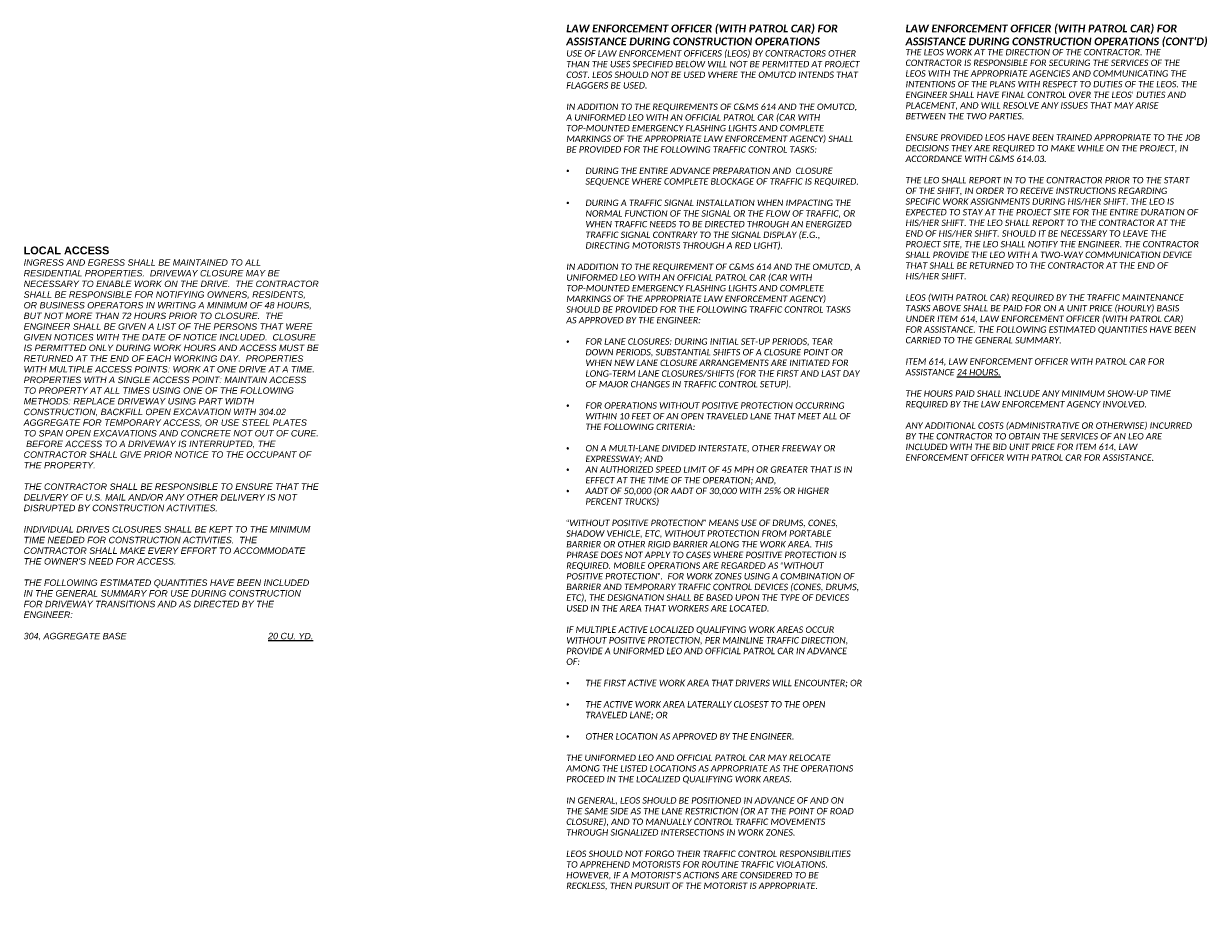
# Paper-space layout 'Layout1' of a CAD drawing. Header units: feet. Extents: x -8.4 to 63.2, y 0 to 22.
# Tile 3 of 3: x 37.3 to 63.2, y 0.1 to 19.3. Entities that reach past the tile are written whole.
import ezdxf

# ---------------------------------------------------------------- set-up
doc = ezdxf.new("R2010")
doc.units = ezdxf.units.FT
doc.header["$MEASUREMENT"] = 0
for name, color, linetype in [('SH_Border', 7, 'Continuous'), ('SH_Text', 7, 'Continuous'), ('SH_TextH', 4, 'Continuous')]:
    doc.layers.add(name, color=color, linetype=linetype)
doc.styles.add('Slanted Normal (0.14) Font 31', font='calibrii.ttf', dxfattribs={"height": 0.14})
doc.styles.add('Slanted Sub-Title (0.17) Font 31', font='calibrii.ttf', dxfattribs={"height": 0.17})
doc.styles.add('WEQ-0.14 Slanted', font='ariali.ttf', dxfattribs={"height": 0.14})
doc.styles.add('WEQ-0.17 BOLD', font='arialbd.ttf', dxfattribs={"height": 0.17})

psp = doc.layouts.get("Layout1")

# ---------------------------------------------------------------- texts
at = {"layer": 'SH_Border', "char_height": 0.17, "width": 7.15462, "attachment_point": 1, "style": 'Slanted Sub-Title (0.17) Font 31'}
for s, insert in [('{\\fCalibri|b1|i1|c0|p34;\\C4;LAW ENFORCEMENT OFFICER (WITH PATROL CAR) FOR ASSISTANCE DURING CONSTRUCTION OPERATIONS}', (49.163, 19.26)), ("{\\fCalibri|b1|i1|c0|p34;\\C4;LAW ENFORCEMENT OFFICER (WITH PATROL CAR) FOR ASSISTANCE DURING CONSTRUCTION OPERATIONS (CONT'D)}", (56.583, 19.26))]:
    psp.add_mtext(s, dxfattribs=dict(at, insert=insert))
at = {"layer": 'SH_Text', "char_height": 0.14, "width": 6.44, "attachment_point": 1}
for s, insert, style in [('USE OF LAW ENFORCEMENT OFFICERS (LEOS) BY CONTRACTORS OTHER THAN THE USES SPECIFIED BELOW WILL NOT BE PERMITTED AT PROJECT COST. LEOS SHOULD NOT BE USED WHERE THE OMUTCD INTENDS THAT FLAGGERS BE USED.\\P\\PIN ADDITION TO THE REQUIREMENTS OF C&MS 614 AND THE OMUTCD, A UNIFORMED LEO WITH AN OFFICIAL PATROL CAR (CAR WITH TOP-MOUNTED EMERGENCY FLASHING LIGHTS AND COMPLETE MARKINGS OF THE APPROPRIATE LAW ENFORCEMENT AGENCY) SHALL BE PROVIDED FOR THE FOLLOWING TRAFFIC CONTROL TASKS:\\P\\P\\pxi-3,l3,t3;{\\fSymbol|b0|i0|c2|p18;·^I}DURING THE ENTIRE ADVANCE PREPARATION AND  CLOSURE SEQUENCE WHERE COMPLETE BLOCKAGE OF TRAFFIC IS REQUIRED.\\P\\pi0,l0,tz;\\P\\pi-3,l3,t3;{\\fSymbol|b0|i0|c2|p18;·^I}DURING A TRAFFIC SIGNAL INSTALLATION WHEN IMPACTING THE NORMAL FUNCTION OF THE SIGNAL OR THE FLOW OF TRAFFIC, OR WHEN TRAFFIC NEEDS TO BE DIRECTED THROUGH AN ENERGIZED TRAFFIC SIGNAL CONTRARY TO THE SIGNAL DISPLAY (E.G., DIRECTING MOTORISTS THROUGH A RED LIGHT).\\P\\pi0,l0,tz;\\PIN ADDITION TO THE REQUIREMENT OF C&MS 614 AND THE OMUTCD, A UNIFORMED LEO WITH AN OFFICIAL PATROL CAR (CAR WITH TOP-MOUNTED EMERGENCY FLASHING LIGHTS AND COMPLETE MARKINGS OF THE APPROPRIATE LAW ENFORCEMENT AGENCY) SHOULD BE PROVIDED FOR THE FOLLOWING TRAFFIC CONTROL TASKS AS APPROVED BY THE ENGINEER:\\P\\P\\pi-3,l3,t3;{\\fSymbol|b0|i0|c2|p18;·^I}FOR LANE CLOSURES: DURING INITIAL SET-UP PERIODS, TEAR DOWN PERIODS, SUBSTANTIAL SHIFTS OF A CLOSURE POINT OR WHEN NEW LANE CLOSURE ARRANGEMENTS ARE INITIATED FOR LONG-TERM LANE CLOSURES/SHIFTS (FOR THE FIRST AND LAST DAY OF MAJOR CHANGES IN TRAFFIC CONTROL SETUP).\\P\\pi0,l0,tz;\\P\\pi-3,l3,t3;{\\fSymbol|b0|i0|c2|p18;·^I}FOR OPERATIONS WITHOUT POSITIVE PROTECTION OCCURRING WITHIN 10 FEET OF AN OPEN TRAVELED LANE THAT MEET ALL OF THE FOLLOWING CRITERIA:\\P\\pi0,l0,tz;\\P\\pi-3,l3,t3;{\\fSymbol|b0|i0|c2|p18;·^I}ON A MULTI-LANE DIVIDED INTERSTATE, OTHER FREEWAY OR EXPRESSWAY; AND\\P{\\fSymbol|b0|i0|c2|p18;·^I}AN AUTHORIZED SPEED LIMIT OF 45 MPH OR GREATER THAT IS IN EFFECT AT THE TIME OF THE OPERATION; AND,\\P{\\fSymbol|b0|i0|c2|p18;·^I}AADT OF 50,000 (OR AADT OF 30,000 WITH 25% OR HIGHER PERCENT TRUCKS)\\P\\pi0,l0,tz;\\P{\\fArial|b0|i0|c0|p34;“}WITHOUT POSITIVE PROTECTION{\\fArial|b0|i0|c0|p34;” }MEANS USE OF DRUMS, CONES, SHADOW VEHICLE, ETC, WITHOUT PROTECTION FROM PORTABLE BARRIER OR OTHER RIGID BARRIER ALONG THE WORK AREA. THIS PHRASE DOES NOT APPLY TO CASES WHERE POSITIVE PROTECTION IS REQUIRED. MOBILE OPERATIONS ARE REGARDED AS {\\fArial|b0|i0|c0|p34;“}WITHOUT POSITIVE PROTECTION{\\fArial|b0|i0|c0|p34;”}.  FOR WORK ZONES USING A COMBINATION OF BARRIER AND TEMPORARY TRAFFIC CONTROL DEVICES (CONES, DRUMS, ETC), THE DESIGNATION SHALL BE BASED UPON THE TYPE OF DEVICES USED IN THE AREA THAT WORKERS ARE LOCATED.\\P\\PIF MULTIPLE ACTIVE LOCALIZED QUALIFYING WORK AREAS OCCUR WITHOUT POSITIVE PROTECTION, PER MAINLINE TRAFFIC DIRECTION, PROVIDE A UNIFORMED LEO AND OFFICIAL PATROL CAR IN ADVANCE OF:\\P\\P\\pi-3,l3,t3;{\\fSymbol|b0|i0|c2|p18;·^I}THE FIRST ACTIVE WORK AREA THAT DRIVERS WILL ENCOUNTER; OR\\P\\pi0,l0,tz;\\P\\pi-3,l3,t3;{\\fSymbol|b0|i0|c2|p18;·^I}THE ACTIVE WORK AREA LATERALLY CLOSEST TO THE OPEN TRAVELED LANE; OR\\P\\pi0,l0,tz;\\P\\pi-3,l3,t3;{\\fSymbol|b0|i0|c2|p18;·^I}OTHER LOCATION AS APPROVED BY THE ENGINEER.\\P\\pi0,l0,tz;\\PTHE UNIFORMED LEO AND OFFICIAL PATROL CAR MAY RELOCATE AMONG THE LISTED LOCATIONS AS APPROPRIATE AS THE OPERATIONS PROCEED IN THE LOCALIZED QUALIFYING WORK AREAS.\\P\\PIN GENERAL, LEOS SHOULD BE POSITIONED IN ADVANCE OF AND ON THE SAME SIDE AS THE LANE RESTRICTION (OR AT THE POINT OF ROAD CLOSURE), AND TO MANUALLY CONTROL TRAFFIC MOVEMENTS THROUGH SIGNALIZED INTERSECTIONS IN WORK ZONES.\\P\\PLEOS SHOULD NOT FORGO THEIR TRAFFIC CONTROL RESPONSIBILITIES TO APPREHEND MOTORISTS FOR ROUTINE TRAFFIC VIOLATIONS. HOWEVER, IF A MOTORIST{\\fArial|b0|i0|c0|p34;’}S ACTIONS ARE CONSIDERED TO BE RECKLESS, THEN PURSUIT OF THE MOTORIST IS APPROPRIATE.', (49.163, 18.7), 'Slanted Normal (0.14) Font 31'), ('THE LEOS WORK AT THE DIRECTION OF THE CONTRACTOR. THE CONTRACTOR IS RESPONSIBLE FOR SECURING THE SERVICES OF THE LEOS WITH THE APPROPRIATE AGENCIES AND COMMUNICATING THE INTENTIONS OF THE PLANS WITH RESPECT TO DUTIES OF THE LEOS. THE ENGINEER SHALL HAVE FINAL CONTROL OVER THE LEOS{\\fArial|b0|i0|c0|p34;’ }DUTIES AND PLACEMENT, AND WILL RESOLVE ANY ISSUES THAT MAY ARISE BETWEEN THE TWO PARTIES.\\P\\PENSURE PROVIDED LEOS HAVE BEEN TRAINED APPROPRIATE TO THE JOB DECISIONS THEY ARE REQUIRED TO MAKE WHILE ON THE PROJECT, IN ACCORDANCE WITH C&MS 614.03.\\P\\PTHE LEO SHALL REPORT IN TO THE CONTRACTOR PRIOR TO THE START OF THE SHIFT, IN ORDER TO RECEIVE INSTRUCTIONS REGARDING SPECIFIC WORK ASSIGNMENTS DURING HIS/HER SHIFT. THE LEO IS EXPECTED TO STAY AT THE PROJECT SITE FOR THE ENTIRE DURATION OF HIS/HER SHIFT. THE LEO SHALL REPORT TO THE CONTRACTOR AT THE END OF HIS/HER SHIFT. SHOULD IT BE NECESSARY TO LEAVE THE PROJECT SITE, THE LEO SHALL NOTIFY THE ENGINEER. THE CONTRACTOR SHALL PROVIDE THE LEO WITH A TWO-WAY COMMUNICATION DEVICE THAT SHALL BE RETURNED TO THE CONTRACTOR AT THE END OF HIS/HER SHIFT.\\P\\PLEOS (WITH PATROL CAR) REQUIRED BY THE TRAFFIC MAINTENANCE TASKS ABOVE SHALL BE PAID FOR ON A UNIT PRICE (HOURLY) BASIS UNDER ITEM 614, LAW ENFORCEMENT OFFICER (WITH PATROL CAR) FOR ASSISTANCE. THE FOLLOWING ESTIMATED QUANTITIES HAVE BEEN CARRIED TO THE GENERAL SUMMARY.\\P\\PITEM 614, LAW ENFORCEMENT OFFICER WITH PATROL CAR FOR ASSISTANCE {\\L24 HOURS.}\\P\\PTHE HOURS PAID SHALL INCLUDE ANY MINIMUM SHOW-UP TIME REQUIRED BY THE LAW ENFORCEMENT AGENCY INVOLVED.\\P\\PANY ADDITIONAL COSTS (ADMINISTRATIVE OR OTHERWISE) INCURRED BY THE CONTRACTOR TO OBTAIN THE SERVICES OF AN LEO ARE INCLUDED WITH THE BID UNIT PRICE FOR ITEM 614, LAW ENFORCEMENT OFFICER WITH PATROL CAR FOR ASSISTANCE.', (56.583, 18.728), 'Slanted Normal (0.14) Font 31'), ("INGRESS AND EGRESS SHALL BE MAINTAINED TO ALL RESIDENTIAL PROPERTIES.  DRIVEWAY CLOSURE MAY BE NECESSARY TO ENABLE WORK ON THE DRIVE.  THE CONTRACTOR SHALL BE RESPONSIBLE FOR NOTIFYING OWNERS, RESIDENTS, OR BUSINESS OPERATORS IN WRITING A MINIMUM OF 48 HOURS, BUT NOT MORE THAN 72 HOURS PRIOR TO CLOSURE.  THE ENGINEER SHALL BE GIVEN A LIST OF THE PERSONS THAT WERE GIVEN NOTICES WITH THE DATE OF NOTICE INCLUDED.  CLOSURE IS PERMITTED ONLY DURING WORK HOURS AND ACCESS MUST BE RETURNED AT THE END OF EACH WORKING DAY.  PROPERTIES WITH MULTIPLE ACCESS POINTS: WORK AT ONE DRIVE AT A TIME.  PROPERTIES WITH A SINGLE ACCESS POINT: MAINTAIN ACCESS TO PROPERTY AT ALL TIMES USING ONE OF THE FOLLOWING METHODS: REPLACE DRIVEWAY USING PART WIDTH CONSTRUCTION, BACKFILL OPEN EXCAVATION WITH 304.02 AGGREGATE FOR TEMPORARY ACCESS, OR USE STEEL PLATES TO SPAN OPEN EXCAVATIONS AND CONCRETE NOT OUT OF CURE.  BEFORE ACCESS TO A DRIVEWAY IS INTERRUPTED, THE CONTRACTOR SHALL GIVE PRIOR NOTICE TO THE OCCUPANT OF THE PROPERTY.\\P\\PTHE CONTRACTOR SHALL BE RESPONSIBLE TO ENSURE THAT THE DELIVERY OF U.S. MAIL AND/OR ANY OTHER DELIVERY IS NOT DISRUPTED BY CONSTRUCTION ACTIVITIES.\\P\\PINDIVIDUAL DRIVES CLOSURES SHALL BE KEPT TO THE MINIMUM TIME NEEDED FOR CONSTRUCTION ACTIVITIES.  THE CONTRACTOR SHALL MAKE EVERY EFFORT TO ACCOMMODATE THE OWNER'S NEED FOR ACCESS.  \\P\\PTHE FOLLOWING ESTIMATED QUANTITIES HAVE BEEN INCLUDED IN THE GENERAL SUMMARY FOR USE DURING CONSTRUCTION FOR DRIVEWAY TRANSITIONS AND AS DIRECTED BY THE ENGINEER:\\P\\P304, AGGREGATE BASE                                                         {\\L20 CU. YD.}\\P^I", (37.295, 14.126), 'WEQ-0.14 Slanted')]:
    psp.add_mtext(s, dxfattribs=dict(at, insert=insert, style=style))
at = {"layer": 'SH_TextH', "insert": (37.295, 14.406), "char_height": 0.17, "width": 6.44, "attachment_point": 1, "style": 'WEQ-0.17 BOLD'}
psp.add_mtext('{\\C4;LOCAL ACCESS}', dxfattribs=at)

doc.saveas('drawing.dxf')
